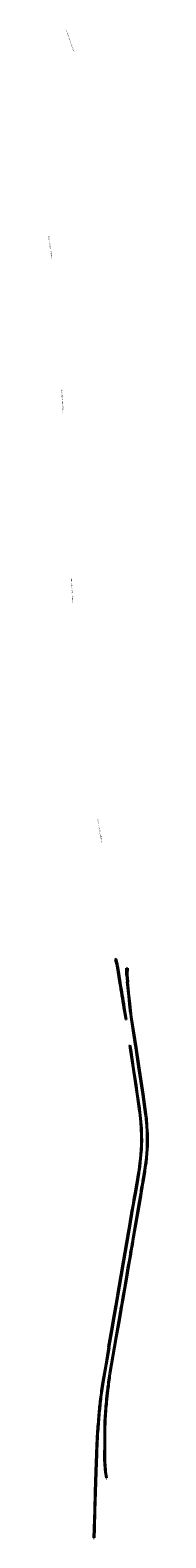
# Model space of a CAD drawing. Header units: metres. Extents: x 116758 to 117229, y 520614 to 524331.
# Tile 7 of 7: x 117003 to 117146, y 522164 to 524331. Entities that reach past the tile are written whole.
import ezdxf

# ---------------------------------------------------------------- set-up
doc = ezdxf.new("R2010")
doc.units = ezdxf.units.M
doc.header["$LTSCALE"] = 0.5
for name, color, linetype, lineweight in [('Ns_arceringen', 1, 'Continuous', 18), ('Ns_rammelstrookelementen', 1, 'Continuous', 18), ('Ns_tekst', 7, 'Continuous', 25), ('Ns_verharding', 4, 'Continuous', 35), ('Ns_verharding-bermblokken', 4, 'Continuous', 35), ('Ns_verharding-rammelstrookelementen', 4, 'Continuous', 35)]:
    doc.layers.add(name, color=color, linetype=linetype, lineweight=lineweight)
doc.styles.add('NLCS-ISO', font='txt')
pattern_1 = [(86.420635, (116564.94207, 521191.95852), (-0.17340495, 0.349006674), [0.225, -0.45]), (206.420635, (116564.94207, 521191.95852), (-0.21554617, -0.32467643), [0.225, -0.45]), (146.420635, (116564.94207, 521191.95852), (-0.38895112, 0.024330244), [-0.45, 0.225])]

# ---------------------------------------------------------------- blocks, each defined once
blk = doc.blocks.new('sband2')
at = {"ltscale": 200}
for p, q in [((-0.2, 0.2), (-0.2, -0.4)), ((-0.1, -0.4), (-0.1, 0.2)), ((0.1, -0.4), (0.1, 0.2)), ((0.2, 0.2), (0.2, -0.4))]:
    blk.add_line(p, q, dxfattribs=at)
blk.add_lwpolyline([(-0.2, -0.4), (0.2, -0.4), (0.2, 0.4), (-0.2, 0.4)], close=True, dxfattribs=at)
for radius in [0.199, 0.1]:
    blk.add_arc((0, 0.2), radius, 0, 180, dxfattribs=at)

msp = doc.modelspace()

# ---------------------------------------------------------------- hatches: boundary and pattern name
at = {"layer": 'Ns_arceringen', "transparency": 33554687}
h = msp.add_hatch(dxfattribs=at)
h.set_pattern_fill('BK-T-6-KANT', color=256, scale=1.5)
h.set_pattern_definition(pattern_1)
h.paths.add_polyline_path([(117088.3, 522430.4), (117086.6, 522420.5), (117087.4, 522420.4), (117089.1, 522430.3)])
h.paths.add_polyline_path([(117096.2, 522429.1), (117094.5, 522419.2), (117095.3, 522419.1), (117097, 522428.9)])
h.paths.add_polyline_path([(117131.2, 522631.8), (117129.5, 522621.9), (117130.3, 522621.8), (117132, 522631.6)])
h.paths.add_polyline_path([(117125.2, 522841.8), (117124.4, 522841.6), (117124.6, 522840.3), (117125.7, 522833.2), (117125.9, 522831.8), (117126.7, 522831.9), (117126.5, 522833.3), (117125.4, 522840.4)])
h.paths.add_polyline_path([(117133.4, 522841.9), (117133.2, 522843), (117132.5, 522842.9), (117132.6, 522841.8), (117133.9, 522833), (117134.7, 522833.1)])
h = msp.add_hatch(dxfattribs=at)
h.set_pattern_fill('BK-T-6-KANT', color=256, scale=1.5)
h.set_pattern_definition(pattern_1)
h.paths.add_polyline_path([(117123.1, 522633.1), (117123, 522632.5), (117121.9, 522626.1), (117121.4, 522623.3), (117122.2, 522623.2), (117122.6, 522626), (117123.8, 522632.4), (117123.9, 522633)])

# ---------------------------------------------------------------- linework, layer by layer
at = {"layer": 'Ns_verharding', "transparency": 33554687, "flags": 128}
for points in [[(117132.6, 522841.8), (117132.6, 522841.8)], [(117117.2, 522599.7), (117118.3, 522605.8)]]:
    msp.add_lwpolyline(points, dxfattribs=at)
at = {"layer": 'Ns_verharding-bermblokken', "transparency": 33554687}
for p, q in [((117099.9, 522995.7), (117099.1, 522995.5)), ((117114, 522909), (117114.8, 522909.2)), ((117119.9, 522872), (117120.6, 522872.1)), ((117086.2, 522249.8), (117087, 522249.9)), ((117067.8, 522164), (117068.6, 522164))]:
    msp.add_line(p, q, dxfattribs=at)
at = {"layer": 'Ns_verharding-bermblokken', "transparency": 33554687, "flags": 128}
for points in [[(117099.1, 522995.5), (117101.3, 522986.8), (117102.7, 522977.9), (117105.2, 522961.8, -0.001116), (117111.1, 522926.5), (117114, 522909)], [(117099.9, 522995.7), (117099.9, 522995.7), (117102.1, 522987), (117103.5, 522978.1), (117106, 522961.9, -0.001115), (117111.9, 522926.6), (117114.8, 522909.2)], [(117086.2, 522249.8), (117084.9, 522258.7, -0.029183), (117083.7, 522285.3, 0.00938), (117083.8, 522313.4, -0.015821), (117084.4, 522336.1, -0.011667), (117086.6, 522363.4), (117088.1, 522376.4), (117088.2, 522377.1, -0.007233), (117089.4, 522388.4, -0.011007), (117091.1, 522400), (117100.3, 522452.7), (117104.2, 522475), (117107.2, 522492.7), (117108.3, 522499), (117110, 522508.9), (117112.1, 522520.8), (117113.7, 522530.6), (117115.7, 522542), (117117.3, 522551.6), (117119.3, 522562.8), (117121, 522572.5), (117121.1, 522573.5), (117122.3, 522580.2), (117123.3, 522586.1), (117124.1, 522590.7), (117124.3, 522591.6), (117134, 522647.8), (117135.5, 522656.7), (117136.1, 522660.3), (117136.5, 522663.5), (117137.4, 522668.5), (117138, 522672.1), (117138, 522672.1), (117138.8, 522676.9), (117139.7, 522682), (117141.1, 522691), (117141.9, 522697.1), (117142.9, 522703.5), (117143.7, 522710.1), (117144.3, 522716.8), (117144.7, 522722.6), (117144.9, 522727.2), (117145, 522732), (117144.9, 522736.5), (117144.9, 522741.7), (117144.9, 522745.4), (117144.7, 522748.3), (117144.3, 522756.5), (117143.4, 522766.2), (117142.8, 522771.5), (117142.7, 522772.1), (117142.6, 522772.6), (117138.6, 522801.4), (117132.6, 522841.8), (117128.1, 522871.8), (117126.8, 522880.1), (117121.8, 522912.6, -0.006331), (117119.6, 522931.4), (117118.3, 522942.6), (117116.1, 522963.2)], [(117087, 522249.9), (117085.7, 522258.8, -0.029157), (117084.5, 522285.3, 0.009377), (117084.6, 522313.4, -0.01582), (117085.2, 522336, -0.011664), (117087.4, 522363.3), (117088.9, 522376.3), (117089, 522377, -0.007239), (117090.2, 522388.3, -0.011006), (117091.9, 522399.8), (117101, 522452.5), (117104.9, 522474.8), (117108, 522492.6), (117109, 522498.9), (117110.8, 522508.8), (117112.9, 522520.7), (117114.5, 522530.5), (117116.5, 522541.9), (117118.1, 522551.5), (117120.1, 522562.7), (117121.8, 522572.4), (117121.9, 522573.4), (117123, 522580.1), (117124.1, 522586), (117124.9, 522590.6), (117125, 522591.4), (117134.8, 522647.7), (117136.3, 522656.6), (117136.9, 522660.1), (117137.3, 522663.4), (117138.2, 522668.3), (117138.8, 522672), (117138.8, 522672), (117139.6, 522676.8), (117140.5, 522681.8), (117141.9, 522690.9), (117142.7, 522697), (117143.7, 522703.4), (117144.5, 522710), (117145.1, 522716.7), (117145.5, 522722.6), (117145.7, 522727.1), (117145.8, 522732), (117145.7, 522736.5), (117145.7, 522741.7), (117145.7, 522745.4), (117145.5, 522748.4), (117145.1, 522756.6), (117144.2, 522766.3), (117143.6, 522771.6), (117143.5, 522772.2), (117143.4, 522772.7), (117139.4, 522801.5), (117133.4, 522841.9), (117128.9, 522871.9), (117127.6, 522880.2), (117122.6, 522912.7, -0.006329), (117120.4, 522931.5), (117119.1, 522942.6), (117116.9, 522963.3)], [(117089.5, 522437.9), (117093.7, 522462.3), (117097.5, 522484.8), (117099.8, 522497.9), (117102.2, 522512.4), (117107.1, 522540.3), (117110.9, 522562.6), (117115.2, 522587.5), (117118.5, 522606.7), (117122.6, 522630.9), (117124.7, 522642.4), (117126.4, 522652.7), (117127.6, 522659.5), (117130, 522673.5), (117132.6, 522688.7), (117133.2, 522692.6), (117134, 522698.1), (117135.3, 522709.3), (117135.7, 522714.5), (117136.3, 522722.2), (117136.6, 522729.1), (117136.7, 522735), (117136.6, 522741.7), (117136.2, 522752), (117135.6, 522761.9, 0.01299), (117133.6, 522780.7), (117130.4, 522801.8), (117128.6, 522814.3), (117125.1, 522837.3), (117120.9, 522865.2), (117119.9, 522872)], [(117090.3, 522437.8), (117094.4, 522462.2), (117098.3, 522484.6), (117100.6, 522497.8), (117103, 522512.2), (117107.9, 522540.2), (117111.7, 522562.5), (117116, 522587.4), (117119.3, 522606.6), (117123.4, 522630.8), (117125.4, 522642.3), (117127.1, 522652.5), (117128.4, 522659.4), (117130.8, 522673.3), (117133.4, 522688.6), (117134, 522692.5), (117134.8, 522698), (117136, 522709.2), (117136.5, 522714.5), (117137.1, 522722.2), (117137.4, 522729.1), (117137.5, 522735), (117137.4, 522741.7), (117137, 522752.1), (117136.4, 522761.9, 0.012999), (117134.4, 522780.8), (117131.2, 522802), (117129.4, 522814.4), (117125.9, 522837.4), (117121.7, 522865.3), (117120.6, 522872.1)], [(117089.5, 522437.9), (117085.3, 522413.4), (117080.8, 522387.4, 0.00621), (117077.3, 522363, 0.003669), (117075, 522340.5, -0.001396), (117072.9, 522313.8, 0.00236), (117071.6, 522285), (117070.7, 522259.4), (117069.8, 522229.9), (117069, 522203.6), (117068.2, 522177.3), (117067.8, 522164)], [(117090.3, 522437.8), (117086.1, 522413.2), (117081.6, 522387.3, 0.006207), (117078.1, 522362.9, 0.003667), (117075.8, 522340.5, -0.001395), (117073.7, 522313.7, 0.002359), (117072.4, 522285), (117071.5, 522259.4), (117070.6, 522229.9), (117069.8, 522203.5), (117069, 522177.3), (117068.6, 522164)]]:
    msp.add_lwpolyline(points, format="xyb", dxfattribs=at)
at = {"layer": 'Ns_verharding-rammelstrookelementen', "transparency": 33554687}
for p, q in [((117115.4, 522983.1), (117116.4, 522983.1)), ((117117.1, 522963.3), (117116.1, 522963.2))]:
    msp.add_line(p, q, dxfattribs=at)
at = {"layer": 'Ns_verharding-rammelstrookelementen', "transparency": 33554687, "flags": 128}
for points in [[(117115, 522973.1), (117115.4, 522983.1)], [(117116.4, 522983.1), (117116, 522973.2), (117117.1, 522963.3)], [(117115, 522973.1), (117116.1, 522963.2)]]:
    msp.add_lwpolyline(points, dxfattribs=at)

# ---------------------------------------------------------------- block references
at = {"layer": 'Ns_rammelstrookelementen', "transparency": 33554687}
for p, rotation in [((117115.7, 522979.2), 87.95121723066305), ((117115.8, 522982.2), 87.95121723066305), ((117115.5, 522973.2), 91.99111802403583), ((117115.6, 522976.2), 87.95121723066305), ((117115.8, 522970.2), 96.03101882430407), ((117116.1, 522967.2), 96.03101882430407), ((117116.5, 522964.2), 96.03101882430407)]:
    msp.add_blockref('sband2', p, dxfattribs=dict(at, rotation=rotation))

# ---------------------------------------------------------------- texts
at = {"layer": 'Ns_tekst', "transparency": 33554687, "char_height": 1.75, "attachment_point": 1, "style": 'NLCS-ISO'}
for insert, rotation in [((117038.7, 524299.5), 109.4758), ((117007.2, 524001.2), 98.3806), ((117022.9, 523780.4), 93.0974), ((117036.8, 523507.5), 93.0974), ((117078.6, 523162.6), 99.414)]:
    msp.add_mtext_dynamic_manual_height_columns('Vervangen hectometerborden', width=55.259, gutter_width=8.75, heights=[0], dxfattribs=dict(at, insert=insert, rotation=rotation))

doc.saveas('drawing.dxf')
